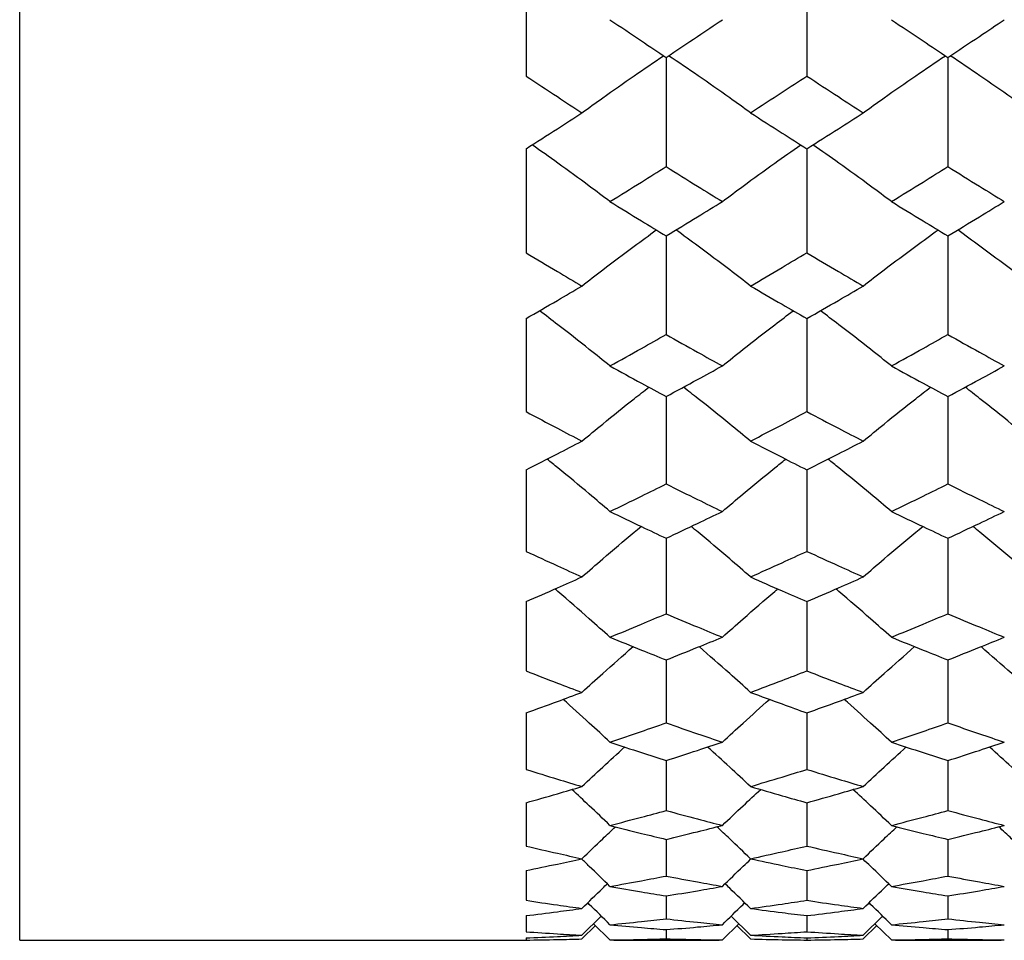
# Model space of a CAD drawing. Header units: inches. Extents: x 1.7 to 20.7, y 4 to 15.1.
# Tile 30 of 54: x 13.153 to 13.639, y 10.399 to 10.853. Entities that reach past the tile are written whole.
import ezdxf

# ---------------------------------------------------------------- set-up
doc = ezdxf.new("R2010")
doc.units = ezdxf.units.IN
doc.header["$MEASUREMENT"] = 0

msp = doc.modelspace()

# ---------------------------------------------------------------- linework, layer by layer
at = {"color": 7, "linetype": 'Continuous', "lineweight": 25}
for p, q in [((13.15252, 10.39864), (13.15252, 13.39864)), ((13.40252, 10.88147), (13.40252, 10.82517)), ((13.54115, 10.88069), (13.54115, 10.82517)), ((13.47168, 10.83435), (13.47168, 10.78049)), ((13.61079, 10.83435), (13.61079, 10.78049)), ((13.40252, 10.78926), (13.40252, 10.73794)), ((13.54115, 10.78926), (13.54115, 10.73794)), ((13.47168, 10.74628), (13.47168, 10.6976)), ((13.61079, 10.74628), (13.61079, 10.6976)), ((13.40252, 10.70549), (13.40252, 10.65955)), ((13.54115, 10.70549), (13.54115, 10.65955)), ((13.47168, 10.66697), (13.47168, 10.62385)), ((13.61079, 10.66697), (13.61079, 10.62385)), ((13.40252, 10.6308), (13.40252, 10.59058)), ((13.54115, 10.6308), (13.54115, 10.59058)), ((13.47168, 10.59704), (13.47168, 10.55981)), ((13.61079, 10.59704), (13.61079, 10.55981)), ((13.40252, 10.56576), (13.40252, 10.53158)), ((13.54115, 10.56576), (13.54115, 10.53158)), ((13.47168, 10.53701), (13.47168, 10.50595)), ((13.61079, 10.53701), (13.61079, 10.50595)), ((13.40252, 10.51086), (13.40252, 10.48297)), ((13.54115, 10.51086), (13.54115, 10.48297)), ((13.47168, 10.48735), (13.47168, 10.46269)), ((13.61079, 10.48735), (13.61079, 10.46269)), ((13.40252, 10.46653), (13.40252, 10.44514)), ((13.54115, 10.46653), (13.54115, 10.44514)), ((13.47168, 10.44843), (13.47168, 10.43036)), ((13.61079, 10.44843), (13.61079, 10.43036)), ((13.40252, 10.43309), (13.40252, 10.41837)), ((13.54115, 10.43309), (13.54115, 10.41837)), ((13.47168, 10.42054), (13.47168, 10.4092)), ((13.61079, 10.42054), (13.61079, 10.4092)), ((13.40252, 10.41081), (13.40252, 10.40287)), ((13.43014, 10.40113), (13.43968, 10.41054)), ((13.51334, 10.40113), (13.50375, 10.41054)), ((13.54115, 10.41081), (13.54115, 10.40287)), ((13.56899, 10.40113), (13.5786, 10.41054)), ((13.43014, 10.3993), (13.4368, 10.40587)), ((13.44397, 10.39879), (13.43587, 10.40678)), ((13.47168, 10.40391), (13.47168, 10.39938)), ((13.49944, 10.39879), (13.50758, 10.40678)), ((13.51334, 10.3993), (13.50665, 10.40587)), ((13.56899, 10.3993), (13.5757, 10.40587)), ((13.58292, 10.39879), (13.57477, 10.40678)), ((13.61079, 10.40391), (13.61079, 10.39938)), ((13.15252, 10.39864), (13.40252, 10.39864)), ((13.40252, 10.39985), (13.40252, 10.39864)), ((13.46624, 10.39864), (13.47713, 10.39864)), ((13.54115, 10.39985), (13.54115, 10.39875)), ((13.60532, 10.39864), (13.61626, 10.39864))]:
    msp.add_line(p, q, dxfattribs=at)
for points, knots in [([(13.44397, 10.85296), (13.44914, 10.84947), (13.45838, 10.84322), (13.46762, 10.83706), (13.47168, 10.83435)], [0, 0, 0, 0, 0.559761, 1, 1, 1, 1]), ([(13.47168, 10.83435), (13.47686, 10.8378), (13.48611, 10.84397), (13.49537, 10.85021), (13.49944, 10.85296)], [0, 0, 0, 0, 0.5598, 1, 1, 1, 1]), ([(13.58292, 10.85296), (13.58812, 10.84947), (13.59741, 10.84322), (13.6067, 10.83706), (13.61079, 10.83435)], [0, 0, 0, 0, 0.5599549, 1, 1, 1, 1]), ([(13.61079, 10.83435), (13.61599, 10.8378), (13.62528, 10.84397), (13.63457, 10.85021), (13.63866, 10.85296)], [0, 0, 0, 0, 0.559994, 1, 1, 1, 1]), ([(13.43014, 10.80705), (13.43354, 10.8095), (13.44205, 10.81564), (13.45546, 10.82504), (13.4656, 10.83188), (13.47046, 10.83517)], [0, 0, 0, 0, 0.257404, 0.643597, 1, 1, 1, 1]), ([(13.51334, 10.80705), (13.50992, 10.8095), (13.50138, 10.81563), (13.48793, 10.82503), (13.47778, 10.83188), (13.47291, 10.83517)], [0, 0, 0, 0, 0.2574013, 0.64358, 1, 1, 1, 1]), ([(13.56899, 10.80705), (13.57242, 10.8095), (13.58099, 10.81564), (13.59448, 10.82504), (13.60467, 10.83188), (13.60956, 10.83517)], [0, 0, 0, 0, 0.2574049, 0.6435949, 1, 1, 1, 1]), ([(13.65259, 10.80705), (13.64917, 10.8095), (13.6406, 10.81564), (13.6271, 10.82504), (13.61691, 10.83188), (13.61201, 10.83517)], [0, 0, 0, 0, 0.257401, 0.643584, 1, 1, 1, 1]), ([(13.40252, 10.82517), (13.40767, 10.82176), (13.41687, 10.81568), (13.42608, 10.80969), (13.43014, 10.80705)], [0, 0, 0, 0, 0.559703, 1, 1, 1, 1]), ([(13.51334, 10.80705), (13.51853, 10.81041), (13.5278, 10.81641), (13.53707, 10.82249), (13.54115, 10.82517)], [0, 0, 0, 0, 0.5598581, 1, 1, 1, 1]), ([(13.54115, 10.82517), (13.54635, 10.82176), (13.55563, 10.81568), (13.56491, 10.80969), (13.56899, 10.80705)], [0, 0, 0, 0, 0.5598968, 1, 1, 1, 1]), ([(13.40252, 10.78926), (13.40767, 10.79256), (13.41687, 10.79845), (13.42608, 10.80442), (13.43014, 10.80705)], [0, 0, 0, 0, 0.5597034, 1, 1, 1, 1]), ([(13.51334, 10.80705), (13.51853, 10.8037), (13.5278, 10.79773), (13.53707, 10.79185), (13.54115, 10.78926)], [0, 0, 0, 0, 0.559858, 1, 1, 1, 1]), ([(13.54115, 10.78926), (13.54635, 10.79256), (13.55563, 10.79845), (13.56491, 10.80442), (13.56899, 10.80705)], [0, 0, 0, 0, 0.559897, 1, 1, 1, 1]), ([(13.44397, 10.76321), (13.44057, 10.76576), (13.43207, 10.77214), (13.41928, 10.78148), (13.40978, 10.78819), (13.40553, 10.79119)], [0, 0, 0, 0, 0.269261, 0.67323, 1, 1, 1, 1]), ([(13.49944, 10.76321), (13.50286, 10.76576), (13.51141, 10.77215), (13.52427, 10.7815), (13.53384, 10.78819), (13.53812, 10.79119)], [0, 0, 0, 0, 0.269284, 0.673298, 1, 1, 1, 1]), ([(13.58292, 10.76321), (13.5795, 10.76576), (13.57093, 10.77214), (13.55804, 10.78149), (13.54847, 10.78819), (13.54418, 10.79119)], [0, 0, 0, 0, 0.269267, 0.67325, 1, 1, 1, 1]), ([(13.44397, 10.76321), (13.44914, 10.76641), (13.45838, 10.77213), (13.46762, 10.77794), (13.47168, 10.78049)], [0, 0, 0, 0, 0.559761, 1, 1, 1, 1]), ([(13.47168, 10.78049), (13.47686, 10.77724), (13.48611, 10.77144), (13.49537, 10.76573), (13.49944, 10.76321)], [0, 0, 0, 0, 0.5598, 1, 1, 1, 1]), ([(13.58292, 10.76321), (13.58812, 10.76641), (13.59741, 10.77213), (13.6067, 10.77794), (13.61079, 10.78049)], [0, 0, 0, 0, 0.559955, 1, 1, 1, 1]), ([(13.61079, 10.78049), (13.61599, 10.77724), (13.62528, 10.77144), (13.63457, 10.76573), (13.63866, 10.76321)], [0, 0, 0, 0, 0.559994, 1, 1, 1, 1]), ([(13.44397, 10.76321), (13.44914, 10.76003), (13.45838, 10.75434), (13.46762, 10.74874), (13.47168, 10.74628)], [0, 0, 0, 0, 0.559761, 1, 1, 1, 1]), ([(13.47168, 10.74628), (13.47686, 10.74941), (13.48611, 10.75502), (13.49537, 10.76071), (13.49944, 10.76321)], [0, 0, 0, 0, 0.5598001, 1, 1, 1, 1]), ([(13.58292, 10.76321), (13.58812, 10.76003), (13.59741, 10.75434), (13.6067, 10.74874), (13.61079, 10.74628)], [0, 0, 0, 0, 0.5599549, 1, 1, 1, 1]), ([(13.61079, 10.74628), (13.61599, 10.74941), (13.62528, 10.75502), (13.63457, 10.76071), (13.63866, 10.76321)], [0, 0, 0, 0, 0.559994, 1, 1, 1, 1]), ([(13.43014, 10.72154), (13.43354, 10.72418), (13.44205, 10.7308), (13.45427, 10.74005), (13.4632, 10.74655), (13.46685, 10.74921)], [0, 0, 0, 0, 0.282393, 0.706079, 1, 1, 1, 1]), ([(13.51334, 10.72154), (13.50992, 10.72418), (13.50138, 10.73079), (13.48913, 10.74004), (13.48018, 10.74655), (13.47652, 10.74921)], [0, 0, 0, 0, 0.282349, 0.705957, 1, 1, 1, 1]), ([(13.56899, 10.72154), (13.57242, 10.72418), (13.58099, 10.7308), (13.59328, 10.74004), (13.60225, 10.74655), (13.60593, 10.74921)], [0, 0, 0, 0, 0.282384, 0.706052, 1, 1, 1, 1]), ([(13.65259, 10.72154), (13.64917, 10.72418), (13.6406, 10.7308), (13.6283, 10.74004), (13.61932, 10.74655), (13.61564, 10.74921)], [0, 0, 0, 0, 0.282361, 0.705991, 1, 1, 1, 1]), ([(13.40252, 10.73794), (13.40767, 10.73486), (13.41687, 10.72934), (13.42608, 10.72392), (13.43014, 10.72154)], [0, 0, 0, 0, 0.5597034, 1, 1, 1, 1]), ([(13.51334, 10.72154), (13.51853, 10.72457), (13.5278, 10.73), (13.53707, 10.73551), (13.54115, 10.73794)], [0, 0, 0, 0, 0.559858, 1, 1, 1, 1]), ([(13.54115, 10.73794), (13.54635, 10.73486), (13.55563, 10.72934), (13.56491, 10.72392), (13.56899, 10.72154)], [0, 0, 0, 0, 0.559897, 1, 1, 1, 1]), ([(13.40252, 10.70549), (13.40767, 10.70846), (13.41687, 10.71377), (13.42608, 10.71916), (13.43014, 10.72154)], [0, 0, 0, 0, 0.559703, 1, 1, 1, 1]), ([(13.51334, 10.72154), (13.51853, 10.71852), (13.5278, 10.71312), (13.53707, 10.70782), (13.54115, 10.70549)], [0, 0, 0, 0, 0.559858, 1, 1, 1, 1]), ([(13.54115, 10.70549), (13.54635, 10.70846), (13.55563, 10.71377), (13.56491, 10.71916), (13.56899, 10.72154)], [0, 0, 0, 0, 0.5598968, 1, 1, 1, 1]), ([(13.44397, 10.6821), (13.44057, 10.68483), (13.43207, 10.69166), (13.42048, 10.70075), (13.41219, 10.70703), (13.40915, 10.70932)], [0, 0, 0, 0, 0.296902, 0.742341, 1, 1, 1, 1]), ([(13.49944, 10.6821), (13.50286, 10.68484), (13.51141, 10.69168), (13.52307, 10.70076), (13.53141, 10.70703), (13.53447, 10.70932)], [0, 0, 0, 0, 0.296979, 0.742547, 1, 1, 1, 1]), ([(13.58292, 10.6821), (13.5795, 10.68483), (13.57093, 10.69167), (13.55925, 10.70076), (13.5509, 10.70703), (13.54784, 10.70932)], [0, 0, 0, 0, 0.296924, 0.742402, 1, 1, 1, 1]), ([(13.44397, 10.6821), (13.44914, 10.68497), (13.45838, 10.69009), (13.46762, 10.69531), (13.47168, 10.6976)], [0, 0, 0, 0, 0.559761, 1, 1, 1, 1]), ([(13.47168, 10.6976), (13.47686, 10.69468), (13.48611, 10.68947), (13.49537, 10.68435), (13.49944, 10.6821)], [0, 0, 0, 0, 0.5598001, 1, 1, 1, 1]), ([(13.58292, 10.6821), (13.58812, 10.68497), (13.59741, 10.69009), (13.6067, 10.69531), (13.61079, 10.6976)], [0, 0, 0, 0, 0.559955, 1, 1, 1, 1]), ([(13.61079, 10.6976), (13.61599, 10.69468), (13.62528, 10.68947), (13.63457, 10.68435), (13.63866, 10.6821)], [0, 0, 0, 0, 0.5599936, 1, 1, 1, 1]), ([(13.44397, 10.6821), (13.44914, 10.67925), (13.45838, 10.67416), (13.46762, 10.66917), (13.47168, 10.66697)], [0, 0, 0, 0, 0.559761, 1, 1, 1, 1]), ([(13.47168, 10.66697), (13.47686, 10.66977), (13.48611, 10.67477), (13.49537, 10.67986), (13.49944, 10.6821)], [0, 0, 0, 0, 0.5598, 1, 1, 1, 1]), ([(13.58292, 10.6821), (13.58812, 10.67925), (13.59741, 10.67416), (13.6067, 10.66917), (13.61079, 10.66697)], [0, 0, 0, 0, 0.559955, 1, 1, 1, 1]), ([(13.61079, 10.66697), (13.61599, 10.66977), (13.62528, 10.67477), (13.63457, 10.67986), (13.63866, 10.6821)], [0, 0, 0, 0, 0.559994, 1, 1, 1, 1]), ([(13.43014, 10.64498), (13.43354, 10.6478), (13.44206, 10.65485), (13.45305, 10.66373), (13.46074, 10.6697), (13.46317, 10.67159)], [0, 0, 0, 0, 0.313399, 0.783603, 1, 1, 1, 1]), ([(13.51334, 10.64498), (13.50992, 10.6478), (13.50138, 10.65484), (13.49034, 10.66372), (13.48264, 10.6697), (13.4802, 10.67159)], [0, 0, 0, 0, 0.3132903, 0.7833192, 1, 1, 1, 1]), ([(13.56899, 10.64498), (13.57242, 10.6478), (13.58099, 10.65485), (13.59205, 10.66373), (13.59979, 10.6697), (13.60223, 10.67159)], [0, 0, 0, 0, 0.313376, 0.78354, 1, 1, 1, 1]), ([(13.65259, 10.64498), (13.64917, 10.6478), (13.64059, 10.65484), (13.62952, 10.66373), (13.62178, 10.66971), (13.61934, 10.67159)], [0, 0, 0, 0, 0.31332, 0.783399, 1, 1, 1, 1]), ([(13.40252, 10.65955), (13.40767, 10.6568), (13.41687, 10.6519), (13.42608, 10.6471), (13.43014, 10.64498)], [0, 0, 0, 0, 0.559703, 1, 1, 1, 1]), ([(13.51334, 10.64498), (13.51853, 10.64768), (13.5278, 10.65249), (13.53707, 10.65739), (13.54115, 10.65955)], [0, 0, 0, 0, 0.559858, 1, 1, 1, 1]), ([(13.54115, 10.65955), (13.54635, 10.6568), (13.55563, 10.6519), (13.56491, 10.6471), (13.56899, 10.64498)], [0, 0, 0, 0, 0.559897, 1, 1, 1, 1]), ([(13.40252, 10.6308), (13.40767, 10.63342), (13.41687, 10.6381), (13.42608, 10.64288), (13.43014, 10.64498)], [0, 0, 0, 0, 0.559703, 1, 1, 1, 1]), ([(13.51334, 10.64498), (13.51853, 10.64231), (13.5278, 10.63753), (13.53707, 10.63286), (13.54115, 10.6308)], [0, 0, 0, 0, 0.5598581, 1, 1, 1, 1]), ([(13.54115, 10.6308), (13.54635, 10.63342), (13.55563, 10.6381), (13.56491, 10.64288), (13.56899, 10.64498)], [0, 0, 0, 0, 0.559897, 1, 1, 1, 1]), ([(13.44397, 10.61025), (13.44057, 10.61314), (13.43207, 10.62038), (13.42171, 10.629), (13.41466, 10.63465), (13.41287, 10.63609)], [0, 0, 0, 0, 0.33189, 0.829821, 1, 1, 1, 1]), ([(13.49944, 10.61025), (13.50286, 10.61315), (13.51141, 10.62039), (13.52183, 10.62901), (13.52891, 10.63465), (13.53071, 10.63608)], [0, 0, 0, 0, 0.332054, 0.830245, 1, 1, 1, 1]), ([(13.58292, 10.61025), (13.5795, 10.61314), (13.57093, 10.62038), (13.56049, 10.629), (13.5534, 10.63465), (13.55159, 10.63609)], [0, 0, 0, 0, 0.331937, 0.829945, 1, 1, 1, 1]), ([(13.44397, 10.61025), (13.44914, 10.61276), (13.45838, 10.61725), (13.46762, 10.62183), (13.47168, 10.62385)], [0, 0, 0, 0, 0.559761, 1, 1, 1, 1]), ([(13.47168, 10.62385), (13.47686, 10.62129), (13.48611, 10.6167), (13.49537, 10.61222), (13.49944, 10.61025)], [0, 0, 0, 0, 0.5598, 1, 1, 1, 1]), ([(13.58292, 10.61025), (13.58812, 10.61276), (13.59741, 10.61725), (13.6067, 10.62183), (13.61079, 10.62385)], [0, 0, 0, 0, 0.559955, 1, 1, 1, 1]), ([(13.61079, 10.62385), (13.61599, 10.62129), (13.62528, 10.61671), (13.63457, 10.61222), (13.63866, 10.61025)], [0, 0, 0, 0, 0.559994, 1, 1, 1, 1]), ([(13.44397, 10.61025), (13.44914, 10.60776), (13.45838, 10.60331), (13.46762, 10.59896), (13.47168, 10.59704)], [0, 0, 0, 0, 0.559761, 1, 1, 1, 1]), ([(13.47168, 10.59704), (13.47686, 10.59948), (13.48611, 10.60384), (13.49537, 10.60829), (13.49944, 10.61025)], [0, 0, 0, 0, 0.5598, 1, 1, 1, 1]), ([(13.58292, 10.61025), (13.58812, 10.60776), (13.59741, 10.60331), (13.6067, 10.59896), (13.61079, 10.59704)], [0, 0, 0, 0, 0.559955, 1, 1, 1, 1]), ([(13.61079, 10.59704), (13.61599, 10.59948), (13.62528, 10.60384), (13.63457, 10.60829), (13.63866, 10.61025)], [0, 0, 0, 0, 0.559994, 1, 1, 1, 1]), ([(13.43014, 10.57797), (13.43355, 10.58094), (13.44206, 10.58836), (13.45179, 10.59667), (13.45821, 10.60192), (13.45936, 10.60287)], [0, 0, 0, 0, 0.353576, 0.884061, 1, 1, 1, 1]), ([(13.51334, 10.57797), (13.50992, 10.58094), (13.50137, 10.58835), (13.4916, 10.59666), (13.48517, 10.60192), (13.48402, 10.60287)], [0, 0, 0, 0, 0.353372, 0.883535, 1, 1, 1, 1]), ([(13.56899, 10.57797), (13.57242, 10.58094), (13.58099, 10.58836), (13.59079, 10.59666), (13.59724, 10.60192), (13.5984, 10.60287)], [0, 0, 0, 0, 0.353532, 0.883943, 1, 1, 1, 1]), ([(13.65259, 10.57797), (13.64917, 10.58094), (13.64059, 10.58836), (13.63079, 10.59666), (13.62433, 10.60193), (13.62317, 10.60287)], [0, 0, 0, 0, 0.353429, 0.883685, 1, 1, 1, 1]), ([(13.40252, 10.59058), (13.40767, 10.5882), (13.41687, 10.58395), (13.42608, 10.5798), (13.43014, 10.57797)], [0, 0, 0, 0, 0.559703, 1, 1, 1, 1]), ([(13.51334, 10.57797), (13.51853, 10.5803), (13.5278, 10.58446), (13.53707, 10.58871), (13.54115, 10.59058)], [0, 0, 0, 0, 0.5598581, 1, 1, 1, 1]), ([(13.54115, 10.59058), (13.54635, 10.5882), (13.55563, 10.58395), (13.56491, 10.5798), (13.56899, 10.57797)], [0, 0, 0, 0, 0.559897, 1, 1, 1, 1]), ([(13.40252, 10.56576), (13.40767, 10.56801), (13.41687, 10.57203), (13.42608, 10.57616), (13.43014, 10.57797)], [0, 0, 0, 0, 0.5597034, 1, 1, 1, 1]), ([(13.51334, 10.57797), (13.51853, 10.57566), (13.5278, 10.57154), (13.53707, 10.56753), (13.54115, 10.56576)], [0, 0, 0, 0, 0.5598581, 1, 1, 1, 1]), ([(13.54115, 10.56576), (13.54635, 10.56801), (13.55563, 10.57203), (13.56491, 10.57616), (13.56899, 10.57797)], [0, 0, 0, 0, 0.559897, 1, 1, 1, 1]), ([(13.44397, 10.5482), (13.44057, 10.55124), (13.43206, 10.55882), (13.42299, 10.56675), (13.41725, 10.57159), (13.41675, 10.57201)], [0, 0, 0, 0, 0.378419, 0.946156, 1, 1, 1, 1]), ([(13.49944, 10.5482), (13.50286, 10.55124), (13.51141, 10.55883), (13.52054, 10.56677), (13.52631, 10.5716), (13.52681, 10.57201)], [0, 0, 0, 0, 0.3785592, 0.9465231, 1, 1, 1, 1]), ([(13.58292, 10.5482), (13.57949, 10.55124), (13.57093, 10.55882), (13.56179, 10.56676), (13.556, 10.57159), (13.5555, 10.57201)], [0, 0, 0, 0, 0.378506, 0.94638, 1, 1, 1, 1]), ([(13.44397, 10.5482), (13.44914, 10.55034), (13.45838, 10.55416), (13.46762, 10.55808), (13.47168, 10.55981)], [0, 0, 0, 0, 0.559761, 1, 1, 1, 1]), ([(13.47168, 10.55981), (13.47686, 10.55761), (13.48611, 10.55369), (13.49537, 10.54988), (13.49944, 10.5482)], [0, 0, 0, 0, 0.5598001, 1, 1, 1, 1]), ([(13.58292, 10.5482), (13.58812, 10.55034), (13.59741, 10.55416), (13.6067, 10.55808), (13.61079, 10.55981)], [0, 0, 0, 0, 0.5599549, 1, 1, 1, 1]), ([(13.61079, 10.55981), (13.61599, 10.55761), (13.62528, 10.5537), (13.63457, 10.54988), (13.63866, 10.5482)], [0, 0, 0, 0, 0.559994, 1, 1, 1, 1]), ([(13.44397, 10.5482), (13.44914, 10.54609), (13.45838, 10.54231), (13.46762, 10.53863), (13.47168, 10.53701)], [0, 0, 0, 0, 0.559761, 1, 1, 1, 1]), ([(13.47168, 10.53701), (13.47686, 10.53908), (13.48611, 10.54276), (13.49537, 10.54654), (13.49944, 10.5482)], [0, 0, 0, 0, 0.5598, 1, 1, 1, 1]), ([(13.58292, 10.5482), (13.58812, 10.54609), (13.59741, 10.54231), (13.6067, 10.53863), (13.61079, 10.53701)], [0, 0, 0, 0, 0.559955, 1, 1, 1, 1]), ([(13.61079, 10.53701), (13.61599, 10.53908), (13.62528, 10.54276), (13.63457, 10.54654), (13.63866, 10.5482)], [0, 0, 0, 0, 0.559994, 1, 1, 1, 1]), ([(13.43014, 10.52101), (13.43354, 10.52411), (13.44187, 10.5317), (13.45036, 10.53915), (13.45538, 10.54356)], [0, 0, 0, 0, 0.40826, 1, 1, 1, 1]), ([(13.51334, 10.52101), (13.50992, 10.52411), (13.50156, 10.53169), (13.49305, 10.53914), (13.48801, 10.54355)], [0, 0, 0, 0, 0.408203, 1, 1, 1, 1]), ([(13.56899, 10.52101), (13.57242, 10.52411), (13.5808, 10.5317), (13.58935, 10.53915), (13.5944, 10.54356)], [0, 0, 0, 0, 0.4081964, 1, 1, 1, 1]), ([(13.65259, 10.52101), (13.64917, 10.52411), (13.64078, 10.5317), (13.63224, 10.53914), (13.62719, 10.54355)], [0, 0, 0, 0, 0.4083018, 1, 1, 1, 1]), ([(13.40252, 10.53158), (13.40767, 10.52957), (13.41687, 10.526), (13.42608, 10.52254), (13.43014, 10.52101)], [0, 0, 0, 0, 0.559703, 1, 1, 1, 1]), ([(13.51334, 10.52101), (13.51853, 10.52295), (13.5278, 10.52643), (13.53707, 10.53), (13.54115, 10.53158)], [0, 0, 0, 0, 0.5598581, 1, 1, 1, 1]), ([(13.54115, 10.53158), (13.54635, 10.52957), (13.55563, 10.526), (13.56491, 10.52253), (13.56899, 10.52101)], [0, 0, 0, 0, 0.559897, 1, 1, 1, 1]), ([(13.40252, 10.51086), (13.40767, 10.51273), (13.41687, 10.51606), (13.42608, 10.5195), (13.43014, 10.52101)], [0, 0, 0, 0, 0.559703, 1, 1, 1, 1]), ([(13.51334, 10.52101), (13.51853, 10.51909), (13.5278, 10.51565), (13.53707, 10.51233), (13.54115, 10.51086)], [0, 0, 0, 0, 0.5598581, 1, 1, 1, 1]), ([(13.54115, 10.51086), (13.54635, 10.51273), (13.55563, 10.51606), (13.56491, 10.5195), (13.56899, 10.52101)], [0, 0, 0, 0, 0.559897, 1, 1, 1, 1]), ([(13.44397, 10.49644), (13.44058, 10.49959), (13.43292, 10.50669), (13.42513, 10.51366), (13.4208, 10.51754)], [0, 0, 0, 0, 0.443891, 1, 1, 1, 1]), ([(13.49944, 10.49644), (13.50286, 10.49959), (13.51055, 10.5067), (13.51838, 10.51367), (13.52274, 10.51755)], [0, 0, 0, 0, 0.444014, 1, 1, 1, 1]), ([(13.58292, 10.49644), (13.5795, 10.49959), (13.57179, 10.50669), (13.56395, 10.51367), (13.55958, 10.51754)], [0, 0, 0, 0, 0.44402, 1, 1, 1, 1]), ([(13.44397, 10.49644), (13.44914, 10.49818), (13.45838, 10.5013), (13.46762, 10.50453), (13.47168, 10.50595)], [0, 0, 0, 0, 0.559761, 1, 1, 1, 1]), ([(13.47168, 10.50595), (13.47686, 10.50414), (13.48611, 10.50092), (13.49537, 10.49781), (13.49944, 10.49644)], [0, 0, 0, 0, 0.5598, 1, 1, 1, 1]), ([(13.58292, 10.49644), (13.58812, 10.49818), (13.59741, 10.5013), (13.6067, 10.50453), (13.61079, 10.50595)], [0, 0, 0, 0, 0.559955, 1, 1, 1, 1]), ([(13.61079, 10.50595), (13.61599, 10.50414), (13.62528, 10.50092), (13.63457, 10.49781), (13.63866, 10.49644)], [0, 0, 0, 0, 0.559994, 1, 1, 1, 1]), ([(13.44397, 10.49644), (13.44914, 10.49471), (13.45838, 10.49163), (13.46762, 10.48866), (13.47168, 10.48735)], [0, 0, 0, 0, 0.559761, 1, 1, 1, 1]), ([(13.47168, 10.48735), (13.47686, 10.48902), (13.48611, 10.492), (13.49537, 10.49508), (13.49944, 10.49644)], [0, 0, 0, 0, 0.5598001, 1, 1, 1, 1]), ([(13.58292, 10.49644), (13.58812, 10.49471), (13.59741, 10.49163), (13.6067, 10.48866), (13.61079, 10.48735)], [0, 0, 0, 0, 0.559955, 1, 1, 1, 1]), ([(13.61079, 10.48735), (13.61599, 10.48902), (13.62528, 10.492), (13.63457, 10.49508), (13.63866, 10.49644)], [0, 0, 0, 0, 0.559994, 1, 1, 1, 1]), ([(13.43014, 10.47453), (13.43354, 10.47774), (13.4405, 10.48431), (13.44759, 10.49074), (13.45122, 10.49404)], [0, 0, 0, 0, 0.48845, 1, 1, 1, 1]), ([(13.51334, 10.47453), (13.50992, 10.47774), (13.50294, 10.4843), (13.49582, 10.49074), (13.49219, 10.49403)], [0, 0, 0, 0, 0.488313, 1, 1, 1, 1]), ([(13.56899, 10.47453), (13.57242, 10.47774), (13.57942, 10.4843), (13.58656, 10.49074), (13.59021, 10.49404)], [0, 0, 0, 0, 0.4883572, 1, 1, 1, 1]), ([(13.65259, 10.47453), (13.64917, 10.47774), (13.64216, 10.4843), (13.63503, 10.49074), (13.63138, 10.49403)], [0, 0, 0, 0, 0.488451, 1, 1, 1, 1]), ([(13.40252, 10.48297), (13.40767, 10.48137), (13.41687, 10.4785), (13.42608, 10.47575), (13.43014, 10.47453)], [0, 0, 0, 0, 0.559703, 1, 1, 1, 1]), ([(13.51334, 10.47453), (13.51853, 10.47608), (13.5278, 10.47884), (13.53707, 10.48171), (13.54115, 10.48297)], [0, 0, 0, 0, 0.559858, 1, 1, 1, 1]), ([(13.54115, 10.48297), (13.54635, 10.48137), (13.55563, 10.4785), (13.56491, 10.47575), (13.56899, 10.47453)], [0, 0, 0, 0, 0.5598968, 1, 1, 1, 1]), ([(13.40252, 10.46653), (13.40767, 10.46799), (13.41687, 10.47061), (13.42608, 10.47333), (13.43014, 10.47453)], [0, 0, 0, 0, 0.5597034, 1, 1, 1, 1]), ([(13.44397, 10.45534), (13.44058, 10.45859), (13.43435, 10.46454), (13.42801, 10.47039), (13.42512, 10.47306)], [0, 0, 0, 0, 0.544938, 1, 1, 1, 1]), ([(13.49944, 10.45534), (13.50286, 10.45859), (13.50912, 10.46455), (13.51549, 10.4704), (13.51839, 10.47306)], [0, 0, 0, 0, 0.545193, 1, 1, 1, 1]), ([(13.51334, 10.47453), (13.51853, 10.47301), (13.5278, 10.47029), (13.53707, 10.46768), (13.54115, 10.46653)], [0, 0, 0, 0, 0.559858, 1, 1, 1, 1]), ([(13.54115, 10.46653), (13.54635, 10.46799), (13.55563, 10.47061), (13.56491, 10.47333), (13.56899, 10.47453)], [0, 0, 0, 0, 0.559897, 1, 1, 1, 1]), ([(13.58292, 10.45534), (13.5795, 10.45859), (13.57323, 10.46455), (13.56684, 10.4704), (13.56394, 10.47306)], [0, 0, 0, 0, 0.545125, 1, 1, 1, 1]), ([(13.44397, 10.45534), (13.44914, 10.45668), (13.45838, 10.45908), (13.46762, 10.46159), (13.47168, 10.46269)], [0, 0, 0, 0, 0.559761, 1, 1, 1, 1]), ([(13.47168, 10.46269), (13.47686, 10.46129), (13.48611, 10.45878), (13.49537, 10.45639), (13.49944, 10.45534)], [0, 0, 0, 0, 0.5598001, 1, 1, 1, 1]), ([(13.58292, 10.45534), (13.58812, 10.45668), (13.59741, 10.45908), (13.6067, 10.46159), (13.61079, 10.46269)], [0, 0, 0, 0, 0.5599549, 1, 1, 1, 1]), ([(13.61079, 10.46269), (13.61599, 10.46129), (13.62528, 10.45879), (13.63457, 10.45639), (13.63866, 10.45534)], [0, 0, 0, 0, 0.5599936, 1, 1, 1, 1]), ([(13.43014, 10.43889), (13.43354, 10.44218), (13.43901, 10.44748), (13.44458, 10.45268), (13.4467, 10.45465)], [0, 0, 0, 0, 0.620801, 1, 1, 1, 1]), ([(13.44397, 10.45534), (13.44914, 10.45402), (13.45838, 10.45166), (13.46762, 10.44942), (13.47168, 10.44843)], [0, 0, 0, 0, 0.559761, 1, 1, 1, 1]), ([(13.47168, 10.44843), (13.47686, 10.44969), (13.48611, 10.45194), (13.49537, 10.4543), (13.49944, 10.45534)], [0, 0, 0, 0, 0.5598, 1, 1, 1, 1]), ([(13.51334, 10.43889), (13.50993, 10.44218), (13.50443, 10.44748), (13.49884, 10.45268), (13.49672, 10.45465)], [0, 0, 0, 0, 0.620473, 1, 1, 1, 1]), ([(13.56899, 10.43889), (13.57241, 10.44218), (13.57792, 10.44748), (13.58353, 10.45268), (13.58566, 10.45465)], [0, 0, 0, 0, 0.620653, 1, 1, 1, 1]), ([(13.58292, 10.45534), (13.58812, 10.45402), (13.59741, 10.45166), (13.6067, 10.44942), (13.61079, 10.44843)], [0, 0, 0, 0, 0.559955, 1, 1, 1, 1]), ([(13.61079, 10.44843), (13.61599, 10.44969), (13.62528, 10.45194), (13.63457, 10.4543), (13.63866, 10.45534)], [0, 0, 0, 0, 0.5599936, 1, 1, 1, 1]), ([(13.65259, 10.43889), (13.64917, 10.44218), (13.64366, 10.44748), (13.63805, 10.45268), (13.63592, 10.45465)], [0, 0, 0, 0, 0.6206849, 1, 1, 1, 1]), ([(13.40252, 10.44514), (13.40767, 10.44394), (13.41687, 10.44181), (13.42608, 10.43979), (13.43014, 10.43889)], [0, 0, 0, 0, 0.559703, 1, 1, 1, 1]), ([(13.51334, 10.43889), (13.51853, 10.44003), (13.5278, 10.44206), (13.53707, 10.4442), (13.54115, 10.44514)], [0, 0, 0, 0, 0.559858, 1, 1, 1, 1]), ([(13.54115, 10.44514), (13.54635, 10.44394), (13.55563, 10.44181), (13.56491, 10.43978), (13.56899, 10.43889)], [0, 0, 0, 0, 0.559897, 1, 1, 1, 1]), ([(13.40252, 10.43309), (13.40767, 10.43415), (13.41687, 10.43603), (13.42608, 10.43802), (13.43014, 10.43889)], [0, 0, 0, 0, 0.559703, 1, 1, 1, 1]), ([(13.44397, 10.42523), (13.44058, 10.42855), (13.43591, 10.43312), (13.43116, 10.4376), (13.42985, 10.43883)], [0, 0, 0, 0, 0.726032, 1, 1, 1, 1]), ([(13.49944, 10.42523), (13.50285, 10.42855), (13.50748, 10.43306), (13.51219, 10.43748), (13.51342, 10.43864)], [0, 0, 0, 0, 0.73712, 1, 1, 1, 1]), ([(13.51334, 10.43889), (13.51853, 10.43778), (13.5278, 10.43579), (13.53707, 10.43392), (13.54115, 10.43309)], [0, 0, 0, 0, 0.559858, 1, 1, 1, 1]), ([(13.54115, 10.43309), (13.54635, 10.43415), (13.55563, 10.43603), (13.56491, 10.43802), (13.56899, 10.43889)], [0, 0, 0, 0, 0.559897, 1, 1, 1, 1]), ([(13.58292, 10.42523), (13.57951, 10.42855), (13.57487, 10.43305), (13.57015, 10.43748), (13.56891, 10.43864)], [0, 0, 0, 0, 0.736758, 1, 1, 1, 1]), ([(13.44397, 10.42523), (13.44914, 10.42616), (13.45838, 10.42781), (13.46762, 10.42958), (13.47168, 10.43036)], [0, 0, 0, 0, 0.5597614, 1, 1, 1, 1]), ([(13.47168, 10.43036), (13.47686, 10.42937), (13.48611, 10.42761), (13.49537, 10.42595), (13.49944, 10.42523)], [0, 0, 0, 0, 0.5598, 1, 1, 1, 1]), ([(13.58292, 10.42523), (13.58812, 10.42616), (13.59741, 10.42781), (13.6067, 10.42958), (13.61079, 10.43036)], [0, 0, 0, 0, 0.559955, 1, 1, 1, 1]), ([(13.61079, 10.43036), (13.61599, 10.42937), (13.62528, 10.42761), (13.63457, 10.42595), (13.63866, 10.42523)], [0, 0, 0, 0, 0.559994, 1, 1, 1, 1]), ([(13.43014, 10.41437), (13.43353, 10.41772), (13.43767, 10.4218), (13.44188, 10.4258), (13.44264, 10.42652)], [0, 0, 0, 0, 0.8202947, 1, 1, 1, 1]), ([(13.44397, 10.42523), (13.44914, 10.42432), (13.45838, 10.42271), (13.46762, 10.42121), (13.47168, 10.42054)], [0, 0, 0, 0, 0.5597614, 1, 1, 1, 1]), ([(13.47168, 10.42054), (13.47686, 10.42139), (13.48611, 10.4229), (13.49537, 10.42451), (13.49944, 10.42523)], [0, 0, 0, 0, 0.5598, 1, 1, 1, 1]), ([(13.51334, 10.41437), (13.50993, 10.41771), (13.50578, 10.42179), (13.50155, 10.4258), (13.50078, 10.42652)], [0, 0, 0, 0, 0.819608, 1, 1, 1, 1]), ([(13.56899, 10.41437), (13.57241, 10.41771), (13.57657, 10.4218), (13.58081, 10.4258), (13.58158, 10.42652)], [0, 0, 0, 0, 0.820043, 1, 1, 1, 1]), ([(13.58292, 10.42523), (13.58812, 10.42432), (13.59741, 10.42271), (13.6067, 10.42121), (13.61079, 10.42054)], [0, 0, 0, 0, 0.559955, 1, 1, 1, 1]), ([(13.61079, 10.42054), (13.61599, 10.42139), (13.62528, 10.4229), (13.63457, 10.42451), (13.63866, 10.42523)], [0, 0, 0, 0, 0.559994, 1, 1, 1, 1]), ([(13.40252, 10.41837), (13.40767, 10.41759), (13.41687, 10.4162), (13.42608, 10.41493), (13.43014, 10.41437)], [0, 0, 0, 0, 0.559703, 1, 1, 1, 1]), ([(13.51334, 10.41437), (13.51853, 10.41508), (13.5278, 10.41636), (13.53707, 10.41776), (13.54115, 10.41837)], [0, 0, 0, 0, 0.559858, 1, 1, 1, 1]), ([(13.54115, 10.41837), (13.54635, 10.41759), (13.55563, 10.4162), (13.56491, 10.41493), (13.56899, 10.41437)], [0, 0, 0, 0, 0.559897, 1, 1, 1, 1]), ([(13.40252, 10.41081), (13.40767, 10.41144), (13.41687, 10.41257), (13.42608, 10.41382), (13.43014, 10.41437)], [0, 0, 0, 0, 0.559703, 1, 1, 1, 1]), ([(13.44397, 10.40633), (13.44059, 10.40969), (13.43694, 10.41332), (13.43323, 10.41687), (13.43296, 10.41712)], [0, 0, 0, 0, 0.928978, 1, 1, 1, 1]), ([(13.49944, 10.40633), (13.50285, 10.4097), (13.50651, 10.41332), (13.51024, 10.41688), (13.5105, 10.41712)], [0, 0, 0, 0, 0.929881, 1, 1, 1, 1]), ([(13.51334, 10.41437), (13.51853, 10.41367), (13.5278, 10.41243), (13.53707, 10.41131), (13.54115, 10.41081)], [0, 0, 0, 0, 0.559858, 1, 1, 1, 1]), ([(13.54115, 10.41081), (13.54635, 10.41144), (13.55563, 10.41257), (13.56491, 10.41382), (13.56899, 10.41437)], [0, 0, 0, 0, 0.5598968, 1, 1, 1, 1]), ([(13.58292, 10.40633), (13.57951, 10.4097), (13.57584, 10.41332), (13.5721, 10.41687), (13.57184, 10.41712)], [0, 0, 0, 0, 0.9294375, 1, 1, 1, 1]), ([(13.44397, 10.40633), (13.44914, 10.40683), (13.45838, 10.40774), (13.46762, 10.40876), (13.47168, 10.4092)], [0, 0, 0, 0, 0.559761, 1, 1, 1, 1]), ([(13.47168, 10.4092), (13.47686, 10.40864), (13.48611, 10.40762), (13.49537, 10.40672), (13.49944, 10.40633)], [0, 0, 0, 0, 0.5598, 1, 1, 1, 1]), ([(13.58292, 10.40633), (13.58812, 10.40683), (13.59741, 10.40774), (13.6067, 10.40876), (13.61079, 10.4092)], [0, 0, 0, 0, 0.5599549, 1, 1, 1, 1]), ([(13.61079, 10.4092), (13.61599, 10.40864), (13.62528, 10.40762), (13.63457, 10.40672), (13.63866, 10.40633)], [0, 0, 0, 0, 0.559994, 1, 1, 1, 1]), ([(13.44397, 10.40633), (13.44914, 10.40585), (13.45838, 10.40498), (13.46762, 10.40424), (13.47168, 10.40391)], [0, 0, 0, 0, 0.559761, 1, 1, 1, 1]), ([(13.47168, 10.40391), (13.47686, 10.40433), (13.48611, 10.40508), (13.49537, 10.40595), (13.49944, 10.40633)], [0, 0, 0, 0, 0.5598, 1, 1, 1, 1]), ([(13.58292, 10.40633), (13.58812, 10.40585), (13.59741, 10.40499), (13.6067, 10.40424), (13.61079, 10.40391)], [0, 0, 0, 0, 0.559955, 1, 1, 1, 1]), ([(13.61079, 10.40391), (13.61599, 10.40433), (13.62528, 10.40508), (13.63457, 10.40595), (13.63866, 10.40633)], [0, 0, 0, 0, 0.559994, 1, 1, 1, 1]), ([(13.40252, 10.40287), (13.40767, 10.40251), (13.41687, 10.40188), (13.42608, 10.40136), (13.43014, 10.40113)], [0, 0, 0, 0, 0.559703, 1, 1, 1, 1]), ([(13.40252, 10.39985), (13.40767, 10.40006), (13.41687, 10.40043), (13.42608, 10.40092), (13.43014, 10.40113)], [0, 0, 0, 0, 0.5597034, 1, 1, 1, 1]), ([(13.40252, 10.39875), (13.40767, 10.39882), (13.41687, 10.39895), (13.42608, 10.39919), (13.43014, 10.3993)], [0, 0, 0, 0, 0.559703, 1, 1, 1, 1]), ([(13.44397, 10.39879), (13.44914, 10.39887), (13.45838, 10.39901), (13.46762, 10.39927), (13.47168, 10.39938)], [0, 0, 0, 0, 0.559761, 1, 1, 1, 1]), ([(13.44397, 10.39879), (13.44914, 10.39873), (13.45656, 10.39864), (13.46399, 10.39865), (13.46624, 10.39865)], [0, 0, 0, 0, 0.696511, 1, 1, 1, 1]), ([(13.47168, 10.39938), (13.47686, 10.39924), (13.48611, 10.39899), (13.49537, 10.39885), (13.49944, 10.39879)], [0, 0, 0, 0, 0.5598, 1, 1, 1, 1]), ([(13.47713, 10.39866), (13.48049, 10.39865), (13.48793, 10.39865), (13.49537, 10.39874), (13.49944, 10.39879)], [0, 0, 0, 0, 0.452321, 1, 1, 1, 1]), ([(13.51334, 10.40113), (13.51853, 10.40143), (13.5278, 10.40195), (13.53707, 10.40259), (13.54115, 10.40287)], [0, 0, 0, 0, 0.559858, 1, 1, 1, 1]), ([(13.51334, 10.40113), (13.51853, 10.40086), (13.5278, 10.40038), (13.53707, 10.40001), (13.54115, 10.39985)], [0, 0, 0, 0, 0.559858, 1, 1, 1, 1]), ([(13.51334, 10.3993), (13.51853, 10.39916), (13.5278, 10.39893), (13.53707, 10.3988), (13.54115, 10.39875)], [0, 0, 0, 0, 0.559858, 1, 1, 1, 1]), ([(13.54115, 10.40287), (13.54635, 10.40251), (13.55563, 10.40188), (13.56491, 10.40136), (13.56899, 10.40113)], [0, 0, 0, 0, 0.559897, 1, 1, 1, 1]), ([(13.54115, 10.39985), (13.54635, 10.40006), (13.55563, 10.40043), (13.56491, 10.40092), (13.56899, 10.40113)], [0, 0, 0, 0, 0.5598968, 1, 1, 1, 1]), ([(13.54115, 10.39875), (13.54635, 10.39882), (13.55563, 10.39895), (13.56491, 10.39919), (13.56899, 10.3993)], [0, 0, 0, 0, 0.5598968, 1, 1, 1, 1]), ([(13.58292, 10.39879), (13.58812, 10.39887), (13.59741, 10.39901), (13.6067, 10.39927), (13.61079, 10.39938)], [0, 0, 0, 0, 0.559955, 1, 1, 1, 1]), ([(13.58292, 10.39879), (13.58812, 10.39873), (13.59559, 10.39864), (13.60305, 10.39865), (13.60532, 10.39865)], [0, 0, 0, 0, 0.696714, 1, 1, 1, 1]), ([(13.61079, 10.39938), (13.61599, 10.39924), (13.62528, 10.39899), (13.63457, 10.39885), (13.63866, 10.39879)], [0, 0, 0, 0, 0.559994, 1, 1, 1, 1]), ([(13.61626, 10.39866), (13.61964, 10.39865), (13.6271, 10.39865), (13.63457, 10.39874), (13.63866, 10.39879)], [0, 0, 0, 0, 0.452538, 1, 1, 1, 1])]:
    msp.add_open_spline(points, degree=3, knots=knots, dxfattribs=at)

doc.saveas('drawing.dxf')
